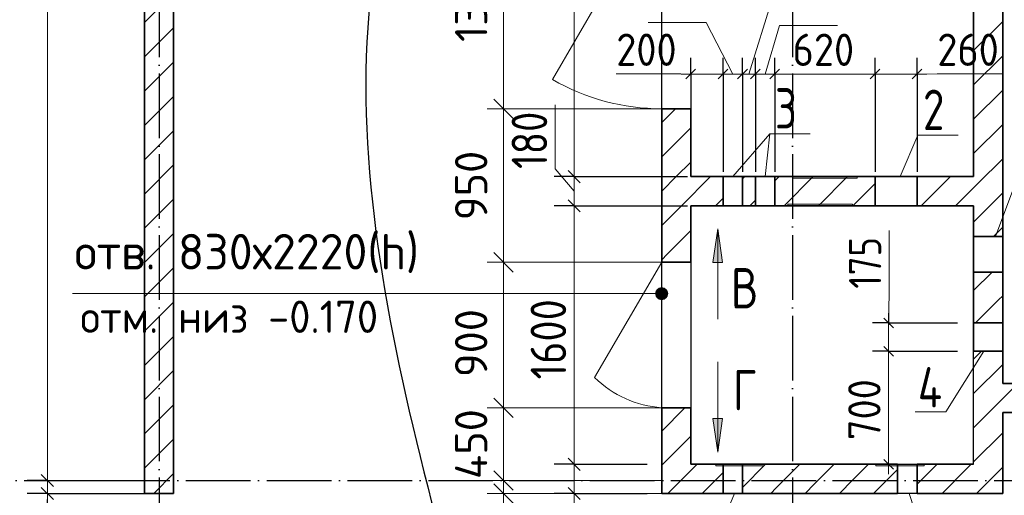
# Model space of a CAD drawing. Header units: millimetres. Extents: x -49773 to 2322955, y -3321 to 58485.
# Tile 18 of 256: x 35358 to 41451, y 30827 to 33770. Entities that reach past the tile are written whole.
import ezdxf

# ---------------------------------------------------------------- set-up
doc = ezdxf.new("R2010")
doc.units = ezdxf.units.MM
doc.header["$PDMODE"] = 65
for name, pattern in [('______11', [500, 400, -50, 0, -50]), ('______2', [270, 200, -70]), ('______5', [1100, 800, -100, 100, -100])]:
    doc.linetypes.add(name, pattern=pattern)
for name, color, linetype, lineweight in [('Standard', 7, 'Continuous', 25), ('Высотная отметка (окна)', 7, 'Continuous', 13), ('Макрос окна_ общее', 7, 'Continuous', 13), ('Ограждение_ 2D надпись', 7, 'Continuous', 13), ('Размерная линия_ общее', 7, 'Continuous', 13), ('Размерная линия_ общее_1', 7, 'Continuous', 13), ('СПДС_РАЗМЕРЫ', 152, 'Continuous', 25), ('Стена_ общее', 7, 'Continuous', 35), ('Стена_ Сборный элемент', 7, 'Continuous', 35), ('тонкая', 7, 'Continuous', 25)]:
    doc.layers.add(name, color=color, linetype=linetype, lineweight=lineweight)
doc.layers.add('Осевая линия_ общее', color=7, linetype='______5', lineweight=13, true_color=0xa0a0a0)
doc.styles.add('ISOCPEUR', font='txt')
doc.dimstyles.new('__________2', dxfattribs={"dimtxt": 250, "dimasz": 200, "dimexe": 0, "dimexo": 0, "dimgap": 100, "dimtad": 1, "dimdec": 0, "dimrnd": 1, "dimzin": 12, "dimdsep": 46, "dimtxsty": 'ISOCPEUR', "dimblk": 'ALL_ML_STRICH', "dimblk1": 'ALL_ML_STRICH', "dimblk2": 'ALL_ML_STRICH', "dimsah": 1, "dimcen": 0, "dimclrd": 7, "dimclre": 7, "dimclrt": 7, "dimadec": 0, "dimazin": 0, "dimtfac": 1, "dimtdec": 0, "dimtmove": 1, "dimatfit": 3, "dimfxl": 0, "dimtzin": 0, "dimlwd": 0, "dimlwe": 13, "dimarcsym": 0})

# ---------------------------------------------------------------- blocks, each defined once
blk = doc.blocks.new('ALL_ML_STRICH')
at = {"color": 0, "linetype": 'ByBlock', "lineweight": -2}
for p, q in [((0, -0.5), (0, 0.5)), ((-1, 0), (0.5, 0)), ((-0.3, -0.3), (0.3, 0.3))]:
    blk.add_line(p, q, dxfattribs=at)
blk = doc.blocks.new('*D834')
at = {"layer": 'Defpoints', "color": 0}
for p in [(39330.7, 31368.9), (38351.7, 30918.9), (39330.7, 30918.9)]:
    blk.add_point(p, dxfattribs=at)
at = {"layer": 'СПДС_РАЗМЕРЫ', "color": 7, "lineweight": 0}
for p, q in [((38351.7, 31568.9), (38351.7, 31768.9)), ((38351.7, 31368.9), (38351.7, 30918.9)), ((38351.7, 30718.9), (38351.7, 30518.9))]:
    blk.add_line(p, q, dxfattribs=at)
at = {"layer": 'СПДС_РАЗМЕРЫ', "color": 7, "lineweight": 13}
for p, q in [((39330.7, 31368.9), (38351.7, 31368.9)), ((39330.7, 30918.9), (38351.7, 30918.9))]:
    blk.add_line(p, q, dxfattribs=at)
at = {"layer": 'СПДС_РАЗМЕРЫ', "color": 7, "lineweight": 0, "xscale": 200, "yscale": 200, "zscale": 200}
for p, rotation in [((38351.7, 31368.9), 270), ((38351.7, 30918.9), 90)]:
    blk.add_blockref('ALL_ML_STRICH', p, dxfattribs=dict(at, rotation=rotation))
at = {"layer": 'СПДС_РАЗМЕРЫ', "color": 7, "insert": (38151.7, 31143.9), "char_height": 200, "attachment_point": 5, "rotation": 90, "style": 'ISOCPEUR'}
blk.add_mtext('450', dxfattribs=at)
blk = doc.blocks.new('*D835')
at = {"layer": 'Defpoints', "color": 0}
for p in [(39330.7, 30918.9), (38351.7, 30838.9), (39330.7, 30838.9)]:
    blk.add_point(p, dxfattribs=at)
at = {"layer": 'СПДС_РАЗМЕРЫ', "color": 7, "lineweight": 0}
for p, q in [((38351.7, 31118.9), (38351.7, 31318.9)), ((38351.7, 30918.9), (38351.7, 30838.9)), ((38351.7, 30638.9), (38351.7, 30438.9))]:
    blk.add_line(p, q, dxfattribs=at)
at = {"layer": 'СПДС_РАЗМЕРЫ', "color": 7, "lineweight": 13}
for p, q in [((39330.7, 30918.9), (38351.7, 30918.9)), ((39330.7, 30838.9), (38351.7, 30838.9))]:
    blk.add_line(p, q, dxfattribs=at)
at = {"layer": 'СПДС_РАЗМЕРЫ', "color": 7, "lineweight": 0, "xscale": 200, "yscale": 200, "zscale": 200}
for p, rotation in [((38351.7, 30918.9), 270), ((38351.7, 30838.9), 90)]:
    blk.add_blockref('ALL_ML_STRICH', p, dxfattribs=dict(at, rotation=rotation))
at = {"layer": 'СПДС_РАЗМЕРЫ', "color": 7, "insert": (38151.7, 30538.9), "char_height": 200, "attachment_point": 5, "rotation": 90, "style": 'ISOCPEUR'}
blk.add_mtext('80', dxfattribs=at)
blk = doc.blocks.new('*D836')
at = {"layer": 'Defpoints', "color": 0}
for p in [(39330.7, 32268.9), (38351.7, 31368.9), (39330.7, 31368.9)]:
    blk.add_point(p, dxfattribs=at)
at = {"layer": 'СПДС_РАЗМЕРЫ', "color": 7, "lineweight": 13}
for p, q in [((39330.7, 32268.9), (38351.7, 32268.9)), ((39330.7, 31368.9), (38351.7, 31368.9))]:
    blk.add_line(p, q, dxfattribs=at)
at = {"layer": 'СПДС_РАЗМЕРЫ', "color": 7, "lineweight": 0}
blk.add_line((38351.7, 32068.9), (38351.7, 31568.9), dxfattribs=at)
at = {"layer": 'СПДС_РАЗМЕРЫ', "color": 7, "lineweight": 0, "xscale": 200, "yscale": 200, "zscale": 200}
for p, rotation in [((38351.7, 32268.9), 90), ((38351.7, 31368.9), 270)]:
    blk.add_blockref('ALL_ML_STRICH', p, dxfattribs=dict(at, rotation=rotation))
at = {"layer": 'СПДС_РАЗМЕРЫ', "color": 7, "insert": (38151.7, 31768.9), "char_height": 200, "attachment_point": 5, "rotation": 90, "style": 'ISOCPEUR'}
blk.add_mtext('900', dxfattribs=at)
blk = doc.blocks.new('*D837')
at = {"layer": 'Defpoints', "color": 0}
for p in [(39330.7, 33218.9), (38351.7, 32268.9), (39330.7, 32268.9)]:
    blk.add_point(p, dxfattribs=at)
at = {"layer": 'СПДС_РАЗМЕРЫ', "color": 7, "lineweight": 13}
for p, q in [((39330.7, 33218.9), (38351.7, 33218.9)), ((39330.7, 32268.9), (38351.7, 32268.9))]:
    blk.add_line(p, q, dxfattribs=at)
at = {"layer": 'СПДС_РАЗМЕРЫ', "color": 7, "lineweight": 0}
blk.add_line((38351.7, 33018.9), (38351.7, 32468.9), dxfattribs=at)
at = {"layer": 'СПДС_РАЗМЕРЫ', "color": 7, "lineweight": 0, "xscale": 200, "yscale": 200, "zscale": 200}
for p, rotation in [((38351.7, 33218.9), 90), ((38351.7, 32268.9), 270)]:
    blk.add_blockref('ALL_ML_STRICH', p, dxfattribs=dict(at, rotation=rotation))
at = {"layer": 'СПДС_РАЗМЕРЫ', "color": 7, "insert": (38151.7, 32743.9), "char_height": 200, "attachment_point": 5, "rotation": 90, "style": 'ISOCPEUR'}
blk.add_mtext('950', dxfattribs=at)
blk = doc.blocks.new('*D838')
at = {"layer": 'Defpoints', "color": 0}
for p in [(39330.7, 34568.9), (38351.7, 33218.9), (39330.7, 33218.9)]:
    blk.add_point(p, dxfattribs=at)
at = {"layer": 'СПДС_РАЗМЕРЫ', "color": 7, "lineweight": 13}
for p, q in [((39330.7, 34568.9), (38351.7, 34568.9)), ((39330.7, 33218.9), (38351.7, 33218.9))]:
    blk.add_line(p, q, dxfattribs=at)
at = {"layer": 'СПДС_РАЗМЕРЫ', "color": 7, "lineweight": 0}
blk.add_line((38351.7, 34368.9), (38351.7, 33418.9), dxfattribs=at)
at = {"layer": 'СПДС_РАЗМЕРЫ', "color": 7, "lineweight": 0, "xscale": 200, "yscale": 200, "zscale": 200}
for p, rotation in [((38351.7, 34568.9), 90), ((38351.7, 33218.9), 270)]:
    blk.add_blockref('ALL_ML_STRICH', p, dxfattribs=dict(at, rotation=rotation))
at = {"layer": 'СПДС_РАЗМЕРЫ', "color": 7, "insert": (38151.7, 33893.9), "char_height": 200, "attachment_point": 5, "rotation": 90, "style": 'ISOCPEUR'}
blk.add_mtext('1350', dxfattribs=at)

msp = doc.modelspace()

# ---------------------------------------------------------------- hatches: boundary and pattern name
at = {"layer": 'Высотная отметка (окна)', "linetype": 'Continuous', "lineweight": 13, "transparency": 33554687}
for points in [[(39330.7, 32037.5), (39330.7, 32112.5), (39312, 32107.3)], [(39349.5, 32042.7), (39349.5, 32107.3), (39330.7, 32112.5)], [(39349.5, 32042.7), (39330.7, 32112.5), (39330.7, 32037.5)], [(39298.5, 32056.2), (39298.5, 32093.8), (39293.2, 32075)], [(39312, 32042.7), (39312, 32107.3), (39298.5, 32093.8)], [(39312, 32042.7), (39298.5, 32093.8), (39298.5, 32056.2)], [(39330.7, 32037.5), (39312, 32107.3), (39312, 32042.7)], [(39363, 32056.2), (39363, 32093.8), (39349.5, 32107.3)], [(39363, 32056.2), (39349.5, 32107.3), (39349.5, 32042.7)], [(39363, 32093.8), (39363, 32056.2), (39368.2, 32075)]]:
    msp.add_hatch(color=7, dxfattribs=at).paths.add_polyline_path(points)
at = {"layer": 'Осевая линия_ общее', "linetype": 'Continuous', "lineweight": 13, "transparency": 33554687}
for points in [[(39708, 32267), (39678, 32477), (39648, 32267)], [(39648, 31303), (39678, 31093), (39708, 31303)]]:
    msp.add_hatch(color=7, dxfattribs=at).paths.add_polyline_path(points)

# ---------------------------------------------------------------- linework, layer by layer
at = {"layer": 'Высотная отметка (окна)', "color": 7, "linetype": 'Continuous', "lineweight": 13, "transparency": 33554687}
for p, q in [((39330.7, 32112.5), (39330.7, 32112.5)), ((39330.7, 32075), (35684, 32075)), ((39293.2, 32075), (39293.2, 32075)), ((39368.2, 32075), (39368.2, 32075)), ((39330.7, 32037.5), (39330.7, 32037.5))]:
    msp.add_line(p, q, dxfattribs=at)
msp.add_circle((39330.7, 32075), 37.5, dxfattribs=at)
at = {"layer": 'Макрос окна_ общее', "color": 7, "linetype": 'Continuous', "lineweight": 13, "transparency": 33554687}
for p, q in [((39330.7, 34568.9), (38655.7, 33399.7)), ((39330.7, 32268.9), (38915.7, 31555.1))]:
    msp.add_line(p, q, dxfattribs=at)
at = {"layer": 'Макрос окна_ общее', "color": 7, "linetype": 'Continuous', "lineweight": -3, "transparency": 33554687}
for p, q in [((39830.7, 32798.9), (39710.7, 32798.9)), ((40030.7, 32798.9), (39910.7, 32798.9)), ((40910.7, 32798.9), (40650.7, 32798.9)), ((39710.7, 32618.9), (39830.7, 32618.9)), ((39910.7, 32618.9), (40030.7, 32618.9)), ((40650.7, 32618.9), (40910.7, 32618.9)), ((41260.7, 32428.9), (41260.7, 32208.9)), ((41440.7, 32208.9), (41440.7, 32428.9)), ((41260.7, 31893.9), (41260.7, 31718.9)), ((41440.7, 31718.9), (41440.7, 31893.9)), ((39830.7, 31018.9), (39710.7, 31018.9)), ((39710.7, 30838.9), (39830.7, 30838.9))]:
    msp.add_line(p, q, dxfattribs=at)
at = {"layer": 'Макрос окна_ общее', "color": 7, "linetype": 'Continuous', "lineweight": 13, "transparency": 33554687}
for centre, radius, start, end in [((39330.7, 34568.9), 1350, 240, 270), ((39381.4, 32037.3), 670.3, 226.00115, 265.66857)]:
    msp.add_arc(centre, radius, start, end, dxfattribs=at)
at = {"layer": 'Ограждение_ 2D надпись', "color": 7, "linetype": 'Continuous', "lineweight": 13, "transparency": 33554687}
msp.add_line((39970.7, 32798.9), (40000, 33064.1), dxfattribs=at)
for points in [[(39770.7, 32798.9), (40000, 33064.1), (40250, 33064.1)], [(40805.8, 32798.9), (40915.6, 33055), (41165.6, 33055)], [(39782.1, 30838.9), (39644, 30506.2), (39394, 30506.2)], [(40862.1, 30838.9), (40963.7, 30528.3), (41213.7, 30528.3)]]:
    msp.add_lwpolyline(points, dxfattribs=at)
at = {"layer": 'Осевая линия_ общее', "color": 253, "linetype": '______11', "lineweight": -3, "true_color": 0xa0a0a0, "transparency": 33554687}
for p, q in [((36220.8, 38938.9), (36220.8, 20395.8)), ((40140.8, 38938.9), (40140.8, 20395.8)), ((7880.8, 30918.9), (53354.7, 30918.9))]:
    msp.add_line(p, q, dxfattribs=at)
at = {"layer": 'Осевая линия_ общее', "color": 7, "linetype": 'Continuous', "lineweight": 13, "transparency": 33554687}
for p, q in [((39678, 32477), (39648, 32267)), ((39678, 31917), (39678, 32477)), ((39678, 32477), (39678, 32477)), ((39678, 32477), (39678, 32477)), ((39678, 32477), (39678, 32477)), ((39708, 32267), (39678, 32477)), ((39648, 32267), (39708, 32267)), ((39678, 32267), (39678, 32252)), ((39678, 31653), (39678, 31093)), ((39678, 31303), (39678, 31318)), ((39708, 31303), (39648, 31303)), ((39648, 31303), (39678, 31093)), ((39678, 31093), (39708, 31303)), ((39678, 31093), (39678, 31093)), ((39678, 31093), (39678, 31093)), ((39678, 31093), (39678, 31093))]:
    msp.add_line(p, q, dxfattribs=at)
at = {"layer": 'Осевая линия_ общее', "color": 7, "linetype": 'Continuous', "lineweight": 18, "transparency": 33554687}
for p, q in [((41324, 31718.9), (41088.6, 31343.9)), ((41088.6, 31343.9), (40898.6, 31343.9))]:
    msp.add_line(p, q, dxfattribs=at)
msp.add_lwpolyline([(41396.1, 32428.9), (41503, 32715), (41763, 32715)], dxfattribs=at)
at = {"layer": 'Размерная линия_ общее', "color": 7, "linetype": 'Continuous', "lineweight": 13, "transparency": 33554687}
for p, q in [((35529.5, 30918.9), (35529.5, 37718.9)), ((38789.7, 32798.9), (38789.7, 35458.9)), ((38672.5, 32846.4), (38672.5, 33242.4)), ((38789.7, 32708.9), (38672.5, 32846.4)), ((38789.7, 32618.9), (38789.7, 32798.9)), ((38789.7, 31018.9), (38789.7, 32618.9)), ((38789.7, 30838.9), (38789.7, 31018.9)), ((35529.5, 30838.9), (35529.5, 30918.9)), ((38789.7, 30928.9), (38789.5, 30778.5)), ((35529.5, 30878.9), (35527.4, 30725.7)), ((35529.5, 30838.9), (35529.5, 30763.9)), ((38789.7, 30838.9), (38789.7, 30763.9))]:
    msp.add_line(p, q, dxfattribs=at)
at = {"layer": 'Размерная линия_ общее', "color": 253, "linetype": 'Continuous', "lineweight": -3, "true_color": 0xa0a0a0, "transparency": 33554687}
for p, q in [((38789.7, 32798.9), (38664.7, 32798.9)), ((38789.7, 32798.9), (38914.7, 32798.9)), ((38789.7, 32798.9), (39490.7, 32798.9)), ((38789.7, 32618.9), (38664.7, 32618.9)), ((38789.7, 32618.9), (38914.7, 32618.9)), ((38789.7, 32618.9), (39490.7, 32618.9)), ((38789.7, 31018.9), (38664.7, 31018.9)), ((38789.7, 31018.9), (38914.7, 31018.9)), ((38789.7, 31018.9), (39240.7, 31018.9)), ((35529.5, 30918.9), (35404.5, 30918.9)), ((35529.5, 30918.9), (35654.5, 30918.9)), ((35529.5, 30918.9), (36130.7, 30918.9)), ((35529.5, 30838.9), (35404.5, 30838.9)), ((35529.5, 30838.9), (35654.5, 30838.9)), ((35529.5, 30838.9), (36130.7, 30838.9)), ((38789.7, 30838.9), (38664.7, 30838.9)), ((38789.7, 30838.9), (38914.7, 30838.9)), ((38789.7, 30838.9), (39240.7, 30838.9))]:
    msp.add_line(p, q, dxfattribs=at)
at = {"layer": 'Размерная линия_ общее', "color": 7, "linetype": 'Continuous', "lineweight": 25, "transparency": 33554687}
for p, q in [((38827.2, 32761.4), (38752.2, 32836.4)), ((38827.2, 32581.4), (38752.2, 32656.4)), ((38827.2, 30981.4), (38752.2, 31056.4)), ((35567, 30881.4), (35492, 30956.4)), ((35567, 30801.4), (35492, 30876.4)), ((38827.2, 30801.4), (38752.2, 30876.4))]:
    msp.add_line(p, q, dxfattribs=at)
at = {"layer": 'Размерная линия_ общее_1', "color": 7, "linetype": 'Continuous', "lineweight": 13, "transparency": 33554687}
for p, q in [((39870.7, 33434), (40058.8, 34044.6)), ((39606.2, 33752.6), (39246.2, 33752.6)), ((39770.7, 33434), (39606.2, 33752.6)), ((39970.7, 33434), (40059.2, 33735.3)), ((40059.2, 33735.3), (40419.2, 33735.3)), ((39449.4, 33434.4), (39049.4, 33434.4)), ((39610.7, 33434), (39449.4, 33434.4)), ((39510.7, 33434), (39450.7, 33434)), ((39510.7, 33434), (39710.7, 33434)), ((39710.7, 33434), (39830.7, 33434)), ((39830.7, 33434), (39910.7, 33434)), ((39910.7, 33434), (40030.7, 33434)), ((40030.7, 33434), (40650.7, 33434)), ((40650.7, 33434), (40910.7, 33434)), ((40780.7, 33434), (41036, 33434.4)), ((40910.7, 33434), (40970.7, 33434)), ((41036, 33434.4), (41436, 33434.4)), ((40739.3, 32105.3), (40739.3, 32465.3)), ((40734.9, 31806.4), (40739.3, 32105.3)), ((40734.9, 31893.9), (40734.9, 31953.9)), ((40734.9, 31718.9), (40734.9, 31893.9)), ((40734.9, 31018.9), (40734.9, 30958.9))]:
    msp.add_line(p, q, dxfattribs=at)
at = {"layer": 'Размерная линия_ общее_1', "color": 253, "linetype": 'Continuous', "lineweight": -3, "true_color": 0xa0a0a0, "transparency": 33554687}
for p, q in [((39510.7, 33434), (39510.7, 33534)), ((39710.7, 33434), (39710.7, 33534)), ((39830.7, 33434), (39830.7, 33534)), ((39910.7, 33434), (39910.7, 33534)), ((40030.7, 33434), (40030.7, 33534)), ((40650.7, 33434), (40650.7, 33534)), ((40910.7, 33434), (40910.7, 33534)), ((39510.7, 33434), (39510.7, 33334)), ((39510.7, 33434), (39510.7, 33180.2)), ((39710.7, 33434), (39710.7, 33334)), ((39710.7, 33434), (39710.7, 32828.9)), ((39830.7, 33434), (39830.7, 33334)), ((39830.7, 33434), (39830.7, 32828.9)), ((39910.7, 33434), (39910.7, 33334)), ((39910.7, 33434), (39910.7, 32828.9)), ((40030.7, 33434), (40030.7, 33334)), ((40030.7, 33434), (40030.7, 32828.9)), ((40650.7, 33434), (40650.7, 33334)), ((40650.7, 33434), (40650.7, 32828.9)), ((40910.7, 33434), (40910.7, 33334)), ((40910.7, 33434), (40910.7, 32828.9)), ((40734.9, 31893.9), (40634.9, 31893.9)), ((40734.9, 31893.9), (40834.9, 31893.9)), ((40734.9, 31893.9), (41160.7, 31893.9)), ((40734.9, 31718.9), (40634.9, 31718.9)), ((40734.9, 31718.9), (40834.9, 31718.9)), ((40734.9, 31718.9), (41160.7, 31718.9)), ((40734.9, 31018.9), (40634.9, 31018.9)), ((40734.9, 31018.9), (40834.9, 31018.9)), ((40734.9, 31018.9), (41160.7, 31018.9))]:
    msp.add_line(p, q, dxfattribs=at)
at = {"layer": 'Размерная линия_ общее_1', "color": 7, "linetype": 'Continuous', "lineweight": 25, "transparency": 33554687}
for p, q in [((39480.7, 33404), (39540.7, 33464)), ((39680.7, 33404), (39740.7, 33464)), ((39800.7, 33404), (39860.7, 33464)), ((39880.7, 33404), (39940.7, 33464)), ((40000.7, 33404), (40060.7, 33464)), ((40620.7, 33404), (40680.7, 33464)), ((40880.7, 33404), (40940.7, 33464)), ((40764.9, 31863.9), (40704.9, 31923.9)), ((40764.9, 31688.9), (40704.9, 31748.9)), ((40764.9, 30988.9), (40704.9, 31048.9))]:
    msp.add_line(p, q, dxfattribs=at)
at = {"layer": 'Размерная линия_ общее_1', "color": 7, "linetype": 'Continuous', "lineweight": 13, "transparency": 33554687}
msp.add_lwpolyline([(40734.9, 31018.9), (40734.9, 31078.6), (40734.9, 31078.6), (40734.9, 31718.9)], dxfattribs=at)
at = {"layer": 'Стена_ общее', "color": 7, "linetype": 'Continuous', "lineweight": 35, "transparency": 33554687}
for p, q in [((36130.7, 36618.9), (36130.7, 30838.9)), ((36310.7, 30838.9), (36310.7, 36618.9)), ((41260.7, 35458.9), (41260.7, 32918.9)), ((41440.7, 32918.9), (41440.7, 35458.9)), ((39330.7, 33218.9), (39510.7, 33218.9)), ((39330.7, 33218.9), (39330.7, 32798.9)), ((39510.7, 32798.9), (39510.7, 33218.9)), ((41260.7, 32918.9), (41260.7, 32798.9)), ((41440.7, 32428.9), (41440.7, 32918.9)), ((39330.7, 32798.9), (39330.7, 32618.9)), ((39710.7, 32798.9), (39510.7, 32798.9)), ((39710.7, 32798.9), (39710.7, 32618.9)), ((39830.7, 32618.9), (39830.7, 32798.9)), ((39910.7, 32798.9), (39830.7, 32798.9)), ((39910.7, 32798.9), (39910.7, 32618.9)), ((40030.7, 32618.9), (40030.7, 32798.9)), ((40650.7, 32798.9), (40030.7, 32798.9)), ((40650.7, 32798.9), (40650.7, 32618.9)), ((40910.7, 32618.9), (40910.7, 32798.9)), ((41260.7, 32798.9), (40910.7, 32798.9)), ((39330.7, 32618.9), (39330.7, 32268.9)), ((39510.7, 32618.9), (39710.7, 32618.9)), ((39510.7, 32268.9), (39510.7, 32618.9)), ((39830.7, 32618.9), (39910.7, 32618.9)), ((40030.7, 32618.9), (40650.7, 32618.9)), ((40910.7, 32618.9), (41260.7, 32618.9)), ((41260.7, 32618.9), (41260.7, 32428.9)), ((41440.7, 32428.9), (41260.7, 32428.9)), ((39510.7, 32268.9), (39330.7, 32268.9)), ((41260.7, 32208.9), (41440.7, 32208.9)), ((41260.7, 32208.9), (41260.7, 31893.9)), ((41440.7, 31893.9), (41440.7, 32208.9)), ((41440.7, 31893.9), (41260.7, 31893.9)), ((41260.7, 31718.9), (41440.7, 31718.9)), ((41440.7, 31518.9), (41440.7, 31718.9)), ((42535.7, 31518.9), (41440.7, 31518.9)), ((39330.7, 31368.9), (39510.7, 31368.9)), ((39330.7, 31368.9), (39330.7, 31018.9)), ((39510.7, 31018.9), (39510.7, 31368.9)), ((41440.7, 31338.9), (43970.7, 31338.9)), ((41440.7, 31018.9), (41440.7, 31338.9)), ((39330.7, 31018.9), (39330.7, 30838.9)), ((39710.7, 31018.9), (39510.7, 31018.9)), ((39710.7, 31018.9), (39710.7, 30838.9)), ((39830.7, 30838.9), (39830.7, 31018.9)), ((40790.7, 31018.9), (39830.7, 31018.9)), ((40790.7, 31018.9), (40790.7, 30838.9)), ((40910.7, 30838.9), (40910.7, 31018.9)), ((41260.7, 31018.9), (40910.7, 31018.9)), ((41440.7, 30838.9), (41440.7, 31018.9)), ((36130.7, 30838.9), (36310.7, 30838.9)), ((39330.7, 30838.9), (39710.7, 30838.9)), ((39830.7, 30838.9), (40790.7, 30838.9)), ((40910.7, 30838.9), (41440.7, 30838.9))]:
    msp.add_line(p, q, dxfattribs=at)
at = {"layer": 'Стена_ общее', "color": 7, "linetype": 'Continuous', "lineweight": 25, "transparency": 33554687}
for p, q in [((36130.7, 30838.9), (36130.7, 36618.9)), ((36310.7, 36618.9), (36310.7, 30838.9)), ((39330.7, 32798.9), (39330.7, 35458.9)), ((41260.7, 32918.9), (41260.7, 35458.9)), ((41440.7, 35458.9), (41440.7, 32918.9)), ((41260.7, 32798.9), (41260.7, 32918.9)), ((41440.7, 32918.9), (41440.7, 31518.9)), ((39330.7, 32618.9), (39330.7, 32798.9)), ((39510.7, 32798.9), (41260.7, 32798.9)), ((39330.7, 31018.9), (39330.7, 32618.9)), ((41260.7, 32618.9), (39510.7, 32618.9)), ((39510.7, 32618.9), (39510.7, 31018.9)), ((41260.7, 31018.9), (41260.7, 32618.9)), ((41440.7, 31518.9), (42535.7, 31518.9)), ((43970.7, 31338.9), (41440.7, 31338.9)), ((41440.7, 31338.9), (41440.7, 31018.9)), ((39330.7, 30838.9), (39330.7, 31018.9)), ((39510.7, 31018.9), (41260.7, 31018.9)), ((41440.7, 31018.9), (41440.7, 30838.9)), ((36310.7, 30838.9), (36130.7, 30838.9)), ((41440.7, 30838.9), (39330.7, 30838.9))]:
    msp.add_line(p, q, dxfattribs=at)
at = {"layer": 'Стена_ общее', "color": 253, "linetype": '______5', "lineweight": 18, "true_color": 0xababab, "transparency": 33554687}
for p, q in [((36130.7, 33752.1), (36310.7, 33932.1)), ((41260.7, 33366.6), (41440.7, 33546.6)), ((36130.7, 33327.8), (36310.7, 33507.8)), ((39330.7, 33133.7), (39415.9, 33218.9)), ((36130.7, 32903.5), (36310.7, 33083.5)), ((41260.7, 32942.4), (41440.7, 33122.4)), ((40513, 32618.9), (40650.7, 32756.6)), ((36130.7, 32479.3), (36310.7, 32659.3)), ((39664.5, 32618.9), (39710.7, 32665.2)), ((36130.7, 32055), (36310.7, 32235)), ((36130.7, 31630.7), (36310.7, 31810.7)), ((41260.7, 31669.6), (41310, 31718.9)), ((41440.7, 31425.3), (41534.3, 31518.9)), ((36130.7, 31206.5), (36310.7, 31386.5)), ((41260.7, 31245.3), (41440.7, 31425.3)), ((39330.7, 31364.9), (39334.8, 31368.9)), ((39330.7, 31012.4), (39337.2, 31018.9)), ((36187.4, 30838.9), (36310.7, 30962.2)), ((39581.5, 30838.9), (39710.7, 30968.1)), ((41278.6, 30838.9), (41440.7, 31001))]:
    msp.add_line(p, q, dxfattribs=at)
at = {"layer": 'Стена_ общее', "color": 253, "linetype": '______11', "lineweight": 18, "true_color": 0xababab, "transparency": 33554687}
for p, q in [((41260.7, 33578.8), (41440.7, 33758.8)), ((36130.7, 33539.9), (36310.7, 33719.9)), ((41260.7, 33154.5), (41440.7, 33334.5)), ((36130.7, 33115.7), (36310.7, 33295.7)), ((36130.7, 32691.4), (36310.7, 32871.4)), ((41149.4, 32618.9), (41260.7, 32730.2)), ((39876.6, 32618.9), (39910.7, 32653)), ((41383.6, 32428.9), (41440.7, 32486)), ((36130.7, 32267.1), (36310.7, 32447.1)), ((36130.7, 31842.9), (36310.7, 32022.9)), ((41260.7, 31457.4), (41440.7, 31637.4)), ((36130.7, 31418.6), (36310.7, 31598.6)), ((41260.7, 31033.2), (41440.7, 31213.2)), ((36130.7, 30994.3), (36310.7, 31174.4)), ((39369.4, 30838.9), (39549.4, 31018.9)), ((39830.7, 30876), (39973.6, 31018.9))]:
    msp.add_line(p, q, dxfattribs=at)
at = {"layer": 'Стена_ общее', "color": 253, "linetype": '______2', "lineweight": 18, "true_color": 0xababab, "transparency": 33554687}
for p, q in [((39330.7, 33218.9), (39510.7, 33218.9)), ((39710.7, 32798.9), (39710.7, 32618.9)), ((39830.7, 32618.9), (39830.7, 32798.9)), ((39910.7, 32798.9), (39910.7, 32618.9)), ((40030.7, 32618.9), (40030.7, 32798.9)), ((40650.7, 32798.9), (40650.7, 32618.9)), ((40910.7, 32618.9), (40910.7, 32798.9)), ((41440.7, 32428.9), (41260.7, 32428.9)), ((39510.7, 32268.9), (39330.7, 32268.9)), ((41260.7, 32208.9), (41440.7, 32208.9)), ((41440.7, 31893.9), (41260.7, 31893.9)), ((41260.7, 31718.9), (41440.7, 31718.9)), ((39330.7, 31368.9), (39510.7, 31368.9)), ((39710.7, 31018.9), (39710.7, 30838.9)), ((39830.7, 30838.9), (39830.7, 31018.9)), ((40790.7, 31018.9), (40790.7, 30838.9)), ((40910.7, 30838.9), (40910.7, 31018.9))]:
    msp.add_line(p, q, dxfattribs=at)
at = {"layer": 'Стена_ общее', "color": 253, "linetype": '______11', "lineweight": 18, "true_color": 0xababab, "transparency": 33554687}
for points in [[(39330.7, 32921.5), (39510.7, 33101.6), (39510.7, 33101.6)], [(41260.7, 32730.2), (41260.7, 32730.2), (41288.9, 32758.4), (41288.9, 32758.4), (41440.7, 32910.2)], [(39452.3, 32618.9), (39632.3, 32798.9), (39632.3, 32798.9), (39632.3, 32798.9), (39632.3, 32798.9)], [(40030.7, 32773), (40056.6, 32798.9), (40056.6, 32798.9), (40056.6, 32798.9), (40056.6, 32798.9)], [(40300.8, 32618.9), (40480.8, 32798.9), (40480.8, 32798.9), (40480.8, 32798.9), (40480.8, 32798.9)], [(39330.7, 32497.3), (39343, 32509.6), (39343, 32509.6), (39452.3, 32618.9)], [(41272.9, 31893.9), (41415.7, 32036.6), (41415.7, 32036.6), (41440.7, 32061.7)], [(39330.7, 31224.5), (39471.7, 31365.5), (39471.7, 31365.5), (39475.1, 31368.9)], [(40217.9, 30838.9), (40276.8, 30897.8), (40276.8, 30897.8), (40397.9, 31018.9)], [(41066.4, 30838.9), (41223.9, 30996.3), (41223.9, 30996.3), (41246.4, 31018.9), (41246.4, 31018.9)], [(40642.2, 30838.9), (40750.3, 30947), (40750.3, 30947), (40790.7, 30987.4)]]:
    msp.add_lwpolyline(points, dxfattribs=at)
at = {"layer": 'Стена_ общее', "color": 253, "linetype": '______5', "lineweight": 18, "true_color": 0xababab, "transparency": 33554687}
for points in [[(39420.2, 32798.9), (39510.7, 32889.4), (39510.7, 32889.4)], [(39330.7, 32709.4), (39420.2, 32798.9), (39420.2, 32798.9), (39420.2, 32798.9), (39420.2, 32798.9)], [(39830.7, 32785.2), (39844.4, 32798.9), (39844.4, 32798.9), (39844.4, 32798.9), (39844.4, 32798.9)], [(40088.7, 32618.9), (40268.7, 32798.9), (40268.7, 32798.9), (40268.7, 32798.9), (40268.7, 32798.9)], [(40937.2, 32618.9), (41117.2, 32798.9), (41117.2, 32798.9)], [(41260.7, 32518.1), (41260.7, 32518.1), (41320.6, 32578), (41320.6, 32578), (41440.7, 32698.1)], [(39330.7, 32285.2), (39364.5, 32318.9), (39364.5, 32318.9), (39510.7, 32465.2)], [(41260.7, 32093.8), (41260.7, 32093.8), (41375.8, 32208.9)], [(39337.2, 31018.9), (39493.2, 31174.8), (39493.2, 31174.8), (39510.7, 31192.4)], [(40005.8, 30838.9), (40040, 30873.1), (40040, 30873.1), (40185.8, 31018.9)], [(40430, 30838.9), (40513.6, 30922.4), (40513.6, 30922.4), (40610, 31018.9)], [(40910.7, 30895.3), (40987.1, 30971.7), (40987.1, 30971.7), (41034.3, 31018.9), (41034.3, 31018.9)]]:
    msp.add_lwpolyline(points, dxfattribs=at)
at = {"layer": 'Стена_ Сборный элемент', "color": 253, "linetype": '______2', "lineweight": 18, "true_color": 0xababab, "transparency": 33554687}
for p, q in [((40140.7, 32788.9), (40140.7, 32798.9)), ((40140.7, 32788.9), (40540.7, 32788.9)), ((40540.7, 32788.9), (40540.7, 32798.9)), ((40110.7, 32628.9), (40110.7, 32618.9)), ((40110.7, 32628.9), (40510.7, 32628.9)), ((40510.7, 32628.9), (40510.7, 32618.9)), ((39665.7, 31018.9), (39665.7, 31008.9)), ((39965.7, 31018.9), (39965.7, 31008.9)), ((40655.7, 31018.9), (40655.7, 31008.9)), ((40955.7, 31018.9), (40955.7, 31008.9)), ((39965.7, 31008.9), (39665.7, 31008.9)), ((40655.7, 31008.9), (40955.7, 31008.9))]:
    msp.add_line(p, q, dxfattribs=at)
at = {"layer": 'Стена_ Сборный элемент', "color": 7, "linetype": 'Continuous', "lineweight": 13, "transparency": 33554687}
for p, q in [((40540.7, 32798.9), (40140.7, 32798.9)), ((40140.7, 32798.9), (40140.7, 32798.9)), ((40140.7, 32798.9), (40540.7, 32798.9)), ((40140.7, 32788.9), (40140.7, 32798.9)), ((40140.7, 32788.9), (40140.7, 32798.9)), ((40540.7, 32798.9), (40140.7, 32798.9)), ((40140.7, 32798.9), (40140.7, 32798.9)), ((40140.7, 32798.9), (40540.7, 32798.9)), ((40140.7, 32788.9), (40140.7, 32798.9)), ((40140.7, 32788.9), (40140.7, 32798.9)), ((40540.7, 32788.9), (40140.7, 32788.9)), ((40140.7, 32788.9), (40140.7, 32788.9)), ((40140.7, 32788.9), (40540.7, 32788.9)), ((40540.7, 32788.9), (40140.7, 32788.9)), ((40140.7, 32788.9), (40140.7, 32788.9)), ((40140.7, 32788.9), (40540.7, 32788.9)), ((40540.7, 32798.9), (40540.7, 32798.9)), ((40540.7, 32788.9), (40540.7, 32798.9)), ((40540.7, 32788.9), (40540.7, 32798.9)), ((40540.7, 32798.9), (40540.7, 32798.9)), ((40540.7, 32788.9), (40540.7, 32798.9)), ((40540.7, 32788.9), (40540.7, 32798.9)), ((40540.7, 32788.9), (40540.7, 32788.9)), ((40540.7, 32788.9), (40540.7, 32788.9)), ((40510.7, 32628.9), (40110.7, 32628.9)), ((40110.7, 32628.9), (40110.7, 32628.9)), ((40110.7, 32628.9), (40510.7, 32628.9)), ((40110.7, 32628.9), (40110.7, 32618.9)), ((40110.7, 32628.9), (40110.7, 32618.9)), ((40510.7, 32628.9), (40110.7, 32628.9)), ((40110.7, 32628.9), (40110.7, 32628.9)), ((40110.7, 32628.9), (40510.7, 32628.9)), ((40110.7, 32628.9), (40110.7, 32618.9)), ((40110.7, 32628.9), (40110.7, 32618.9)), ((40510.7, 32618.9), (40110.7, 32618.9)), ((40110.7, 32618.9), (40110.7, 32618.9)), ((40110.7, 32618.9), (40510.7, 32618.9)), ((40510.7, 32618.9), (40110.7, 32618.9)), ((40110.7, 32618.9), (40110.7, 32618.9)), ((40110.7, 32618.9), (40510.7, 32618.9)), ((40510.7, 32628.9), (40510.7, 32628.9)), ((40510.7, 32628.9), (40510.7, 32618.9)), ((40510.7, 32628.9), (40510.7, 32618.9)), ((40510.7, 32628.9), (40510.7, 32628.9)), ((40510.7, 32628.9), (40510.7, 32618.9)), ((40510.7, 32628.9), (40510.7, 32618.9)), ((40510.7, 32618.9), (40510.7, 32618.9)), ((40510.7, 32618.9), (40510.7, 32618.9)), ((39665.7, 31018.9), (39965.7, 31018.9)), ((39965.7, 31018.9), (39665.7, 31018.9)), ((39665.7, 31018.9), (39665.7, 31018.9)), ((39665.7, 31018.9), (39665.7, 31008.9)), ((39665.7, 31018.9), (39665.7, 31008.9)), ((39665.7, 31018.9), (39965.7, 31018.9)), ((39965.7, 31018.9), (39665.7, 31018.9)), ((39665.7, 31018.9), (39665.7, 31018.9)), ((39665.7, 31018.9), (39665.7, 31008.9)), ((39665.7, 31018.9), (39665.7, 31008.9)), ((39965.7, 31018.9), (39965.7, 31018.9)), ((39965.7, 31018.9), (39965.7, 31008.9)), ((39965.7, 31018.9), (39965.7, 31008.9)), ((39965.7, 31018.9), (39965.7, 31018.9)), ((39965.7, 31018.9), (39965.7, 31008.9)), ((39965.7, 31018.9), (39965.7, 31008.9)), ((40955.7, 31018.9), (40655.7, 31018.9)), ((40655.7, 31018.9), (40655.7, 31018.9)), ((40655.7, 31018.9), (40955.7, 31018.9)), ((40655.7, 31018.9), (40655.7, 31008.9)), ((40655.7, 31018.9), (40655.7, 31008.9)), ((40955.7, 31018.9), (40655.7, 31018.9)), ((40655.7, 31018.9), (40655.7, 31018.9)), ((40655.7, 31018.9), (40955.7, 31018.9)), ((40655.7, 31018.9), (40655.7, 31008.9)), ((40655.7, 31018.9), (40655.7, 31008.9)), ((40955.7, 31018.9), (40955.7, 31018.9)), ((40955.7, 31018.9), (40955.7, 31008.9)), ((40955.7, 31018.9), (40955.7, 31008.9)), ((40955.7, 31018.9), (40955.7, 31018.9)), ((40955.7, 31018.9), (40955.7, 31008.9)), ((40955.7, 31018.9), (40955.7, 31008.9)), ((39665.7, 31008.9), (39965.7, 31008.9)), ((39965.7, 31008.9), (39665.7, 31008.9)), ((39665.7, 31008.9), (39665.7, 31008.9)), ((39665.7, 31008.9), (39965.7, 31008.9)), ((39965.7, 31008.9), (39665.7, 31008.9)), ((39665.7, 31008.9), (39665.7, 31008.9)), ((39965.7, 31008.9), (39965.7, 31008.9)), ((39965.7, 31008.9), (39965.7, 31008.9)), ((40955.7, 31008.9), (40655.7, 31008.9)), ((40655.7, 31008.9), (40655.7, 31008.9)), ((40655.7, 31008.9), (40955.7, 31008.9)), ((40955.7, 31008.9), (40655.7, 31008.9)), ((40655.7, 31008.9), (40655.7, 31008.9)), ((40655.7, 31008.9), (40955.7, 31008.9)), ((40955.7, 31008.9), (40955.7, 31008.9)), ((40955.7, 31008.9), (40955.7, 31008.9))]:
    msp.add_line(p, q, dxfattribs=at)
at = {"layer": 'тонкая'}
msp.add_spline([(38163, 29842.2), (38076, 35576.4), (39599.5, 36824.4), (42061.6, 35387.8), (42463.9, 33823), (42168.1, 30028), (38163, 29842.2)], degree=3, dxfattribs=at)

# ---------------------------------------------------------------- texts
at = {"layer": 'Standard', "color": 7, "linetype": 'Continuous', "lineweight": 25, "transparency": 33554687, "char_height": 250, "attachment_point": 7, "style": 'ISOCPEUR'}
for s, insert, width in [('\\W0.80;В', (39759.4, 31983.6), 299.872), ('\\W0.80;4', (40915.4, 31370.8), 299.854), ('\\W0.78;Г', (39771.9, 31353), 272.004)]:
    msp.add_mtext(s, dxfattribs=dict(at, insert=insert, width=width))
at = {"layer": 'Высотная отметка (окна)', "color": 7, "linetype": 'Continuous', "lineweight": 25, "transparency": 33554687, "insert": (35697.5, 32202.7), "char_height": 220, "width": 2372.323, "attachment_point": 7, "style": 'ISOCPEUR'}
msp.add_mtext('\\W0.98;отв. 830х2220(h)', dxfattribs=at)
at = {"layer": 'Высотная отметка (окна)', "color": 7, "linetype": 'Continuous', "lineweight": 18, "transparency": 33554687, "insert": (35732.8, 31832.1), "char_height": 200, "width": 2004.83, "attachment_point": 7, "style": 'ISOCPEUR'}
msp.add_mtext('\\W0.96;отм. низ -0.170', dxfattribs=at)
at = {"layer": 'Ограждение_ 2D надпись', "color": 7, "linetype": 'Continuous', "lineweight": 25, "transparency": 33554687, "char_height": 250, "attachment_point": 7, "style": 'ISOCPEUR'}
for s, insert, width in [('\\W0.78;3', (40031.4, 33096.6), 272.013), ('\\W0.78;2', (40947, 33087.5), 271.994)]:
    msp.add_mtext(s, dxfattribs=dict(at, insert=insert, width=width))
at = {"layer": 'Размерная линия_ общее', "color": 7, "linetype": 'Continuous', "lineweight": 25, "transparency": 33554687, "char_height": 220, "attachment_point": 7, "rotation": 90, "style": 'ISOCPEUR'}
for s, insert, width in [('\\W0.83;180', (38622.5, 32846.4), 508.571), ('\\W0.87;1600', (38739.7, 31543.9), 666.903)]:
    msp.add_mtext(s, dxfattribs=dict(at, insert=insert, width=width))
at = {"layer": 'Размерная линия_ общее_1', "color": 7, "linetype": 'Continuous', "lineweight": 18, "transparency": 33554687, "char_height": 200, "attachment_point": 7, "style": 'ISOCPEUR'}
for s, insert, width in [('\\W0.91;200', (39049.4, 33484.4), 510.89), ('\\W0.91;620', (40140.7, 33484), 510.897), ('\\W0.91;260', (41036, 33484.4), 510.897)]:
    msp.add_mtext(s, dxfattribs=dict(at, insert=insert, width=width))
at = {"layer": 'Размерная линия_ общее_1', "color": 7, "linetype": 'Continuous', "lineweight": 18, "transparency": 33554687, "char_height": 200, "attachment_point": 7, "rotation": 90, "style": 'ISOCPEUR'}
for s, insert, width in [('\\W0.83;175', (40689.3, 32105.3), 462.347), ('\\W0.91;700', (40684.9, 31168.9), 510.905)]:
    msp.add_mtext(s, dxfattribs=dict(at, insert=insert, width=width))

# ---------------------------------------------------------------- dimensions: what is measured, and where the dimension line sits
at = {"layer": 'СПДС_РАЗМЕРЫ'}
for base, p1, p2, picture, middle in [((38351.7, 33218.9), (39330.7, 34568.9), (39330.7, 33218.9), '*D838', (38351.7, 33893.9)), ((38351.7, 32268.9), (39330.7, 33218.9), (39330.7, 32268.9), '*D837', (38351.7, 32743.9)), ((38351.7, 31368.9), (39330.7, 32268.9), (39330.7, 31368.9), '*D836', (38351.7, 31768.9)), ((38351.7, 30918.9), (39330.7, 31368.9), (39330.7, 30918.9), '*D834', (38351.7, 31143.9)), ((38351.7, 30838.9), (39330.7, 30918.9), (39330.7, 30838.9), '*D835', (38351.7, 30538.9))]:
    dim = msp.add_linear_dim(base=base, p1=p1, p2=p2, angle=270, dimstyle='__________2', override={"dimtxt": 200}, dxfattribs=at)
    dim.commit()
    dim.dimension.update_dxf_attribs({"geometry": picture, "text_midpoint": middle, "dimtype": 160})

doc.saveas('drawing.dxf')
